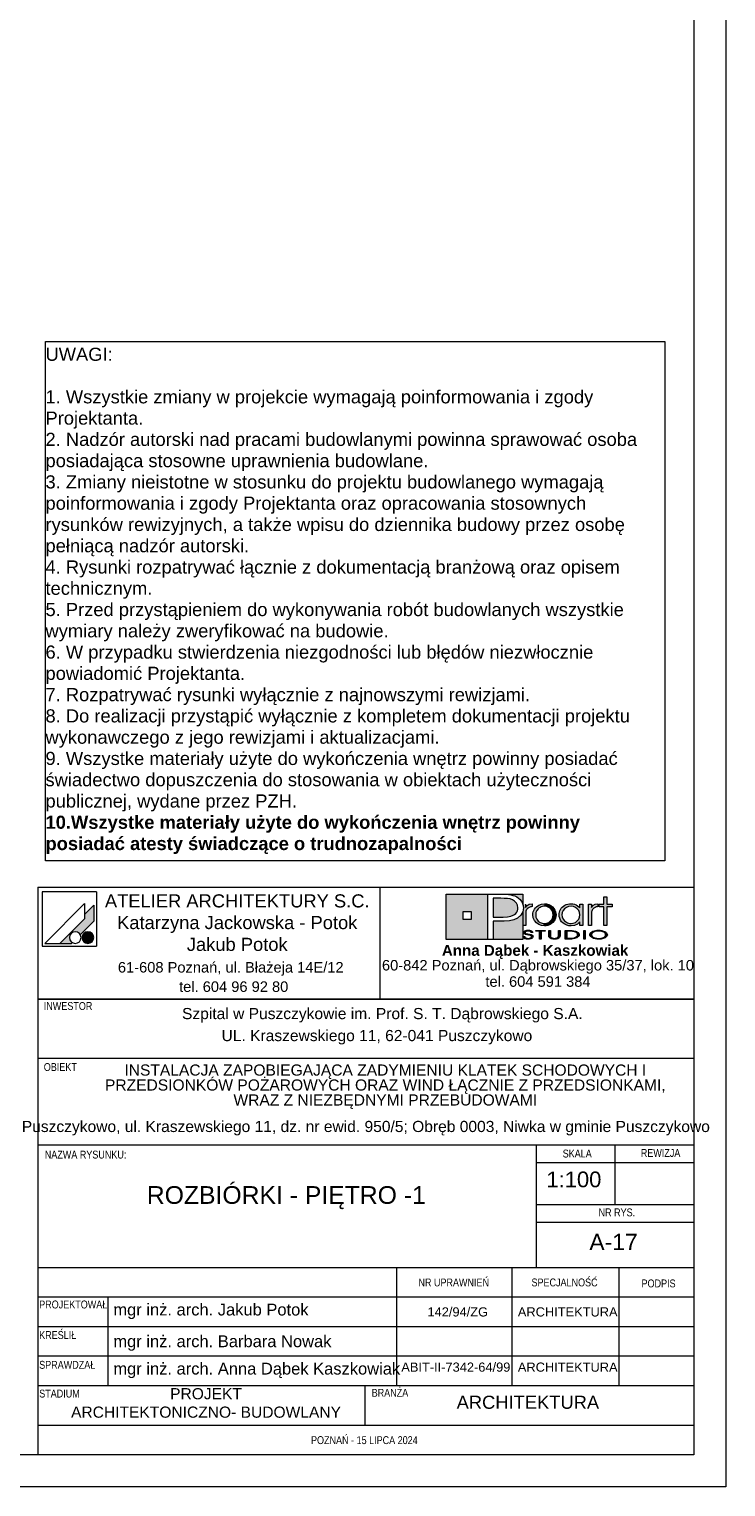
# Paper-space layout 'A-17 ROZBIÓRKI - PIĘTRO -1' of a CAD drawing. Header units: millimetres. Extents: x 0 to 594, y 0 to 350.
# Tile 7 of 7: x 488 to 594, y 0 to 222. Entities that reach past the tile are written whole.
import ezdxf

# ---------------------------------------------------------------- set-up
doc = ezdxf.new("R2010")
doc.units = ezdxf.units.MM
doc.header["$MEASUREMENT"] = 0
doc.layers.add('0_Nr_pióra__2', color=8, linetype='Continuous', lineweight=13)
doc.layers.add('A_Arkusz_Nr_pióra__1', color=7, linetype='Continuous', lineweight=20)
for name, color, linetype, lineweight, true_color in [('0_Nr_pióra__249', 7, 'Continuous', 5, 0x191919), ('A_Arkusz_Nr_pióra__19', 7, 'Continuous', 5, 0x191919), ('A_Arkusz_Nr_pióra__255', 7, 'Continuous', 15, 0x242424)]:
    doc.layers.add(name, color=color, linetype=linetype, lineweight=lineweight, true_color=true_color)
doc.styles.add('STYL_AUTOMATYCZNY_1', font='arial.ttf')
doc.styles.add('STYL_AUTOMATYCZNY_2', font='ARIALN.TTF')
doc.styles.add('STYL_AUTOMATYCZNY_3', font='arial.ttf')

psp = doc.layouts.new('A-17 ROZBIÓRKI - PIĘTRO -1')

# ---------------------------------------------------------------- hatches: boundary and pattern name
at = {"layer": 'A_Arkusz_Nr_pióra__19', "linetype": 'Continuous', "lineweight": 0, "true_color": 0x131313}
h = psp.add_hatch(color=250, dxfattribs=at)
h.paths.add_polyline_path([(551.36, 90.34), (557.71, 90.34), (557.71, 83.46), (551.36, 83.46)])
h.paths.add_polyline_path([(553.96, 87.69), (555.15, 87.69), (555.15, 86.49), (553.96, 86.49)], flags=0)
for points in [[(560.17, 89.71), (559.71, 89.72), (558.53, 89.72), (558.53, 86.86), (560.06, 86.86), (560.69, 86.89), (561.19, 86.98), (561.59, 87.13), (561.79, 87.26), (561.96, 87.42), (562.11, 87.61), (562.21, 87.83), (562.28, 88.05), (562.3, 88.28), (562.24, 88.67), (562.07, 89), (561.78, 89.3), (561.48, 89.48), (561.12, 89.62), (560.71, 89.69), (560.5, 89.71)], [(563.03, 90.34), (563.02, 88.83), (562.99, 88.95), (562.83, 89.25), (562.63, 89.52), (562.39, 89.75), (562.11, 89.94), (561.83, 90.07), (561.54, 90.17), (561.23, 90.25), (560.87, 90.3), (560.07, 90.33), (560.02, 90.34)], [(558.53, 83.46), (563.03, 83.46), (563.03, 87.7), (562.73, 87.14), (562.24, 86.71), (561.69, 86.45), (561.02, 86.29), (560.24, 86.24), (558.53, 86.24)]]:
    psp.add_hatch(color=250, dxfattribs=at).paths.add_polyline_path(points)
at = {"layer": 'A_Arkusz_Nr_pióra__19', "linetype": 'Continuous', "lineweight": 5, "true_color": 0x191919}
for points in [[(564.56, 87.22), (564.58, 87.43), (564.63, 87.65), (564.71, 87.86), (564.82, 88.06), (564.95, 88.25), (565.11, 88.41), (565.48, 88.67), (565.88, 88.83), (566.33, 88.89), (566.35, 88.89), (566.33, 88.52), (566.17, 88.5), (566, 88.47), (565.83, 88.41), (565.67, 88.34), (565.53, 88.24), (565.39, 88.13), (565.17, 87.86), (565.04, 87.55), (565, 87.2), (565.04, 86.84), (565.18, 86.52), (565.4, 86.24), (565.68, 86.04), (565.99, 85.91), (566.17, 85.89), (566.15, 85.52), (565.88, 85.55), (565.47, 85.71), (565.11, 85.97), (564.8, 86.33), (564.62, 86.75)], [(566.33, 88.52), (566.68, 88.47), (567, 88.33), (567.29, 88.11), (567.5, 87.85), (567.62, 87.55), (567.67, 87.21), (567.64, 86.96), (568.05, 86.8), (568.07, 86.87), (568.1, 87.2), (568.08, 87.43), (568.03, 87.67), (567.93, 87.91), (567.77, 88.17), (567.56, 88.4), (567.3, 88.6), (567, 88.76), (566.68, 88.85), (566.35, 88.89)], [(575.85, 85.58), (575.41, 85.58), (575.41, 88.44), (574.7, 88.44), (574.7, 88.81), (575.41, 88.81), (575.41, 89.94), (575.85, 89.94), (575.85, 88.81), (576.66, 88.81), (576.66, 88.44), (575.85, 88.44)], [(497.6, 88.67), (496.2, 87.26), (496.2, 86.61), (492.43, 82.85), (494.24, 82.85), (494.35, 82.96), (494.22, 83.05), (494.11, 83.16), (494.02, 83.29), (493.96, 83.43), (493.92, 83.58), (493.91, 83.73), (493.92, 83.88), (493.96, 84.03), (494.02, 84.17), (494.11, 84.3), (494.22, 84.4), (494.35, 84.49), (494.49, 84.56), (494.64, 84.6), (494.79, 84.61), (494.94, 84.6), (495.09, 84.56), (495.23, 84.49), (495.36, 84.4), (495.46, 84.3), (495.56, 84.16), (497.6, 86.21), (497.6, 86.51)], [(497.6, 86.21), (497.6, 88.67), (496.2, 87.26), (496.2, 86.61), (492.43, 82.85), (494.24, 82.85), (494.35, 82.96, -1.314777), (495.56, 84.16)], [(563.46, 88.83), (563.02, 88.83), (563.02, 85.58), (563.48, 85.58), (563.49, 87.54, -0.145311), (563.61, 87.99, -0.140329), (564.1, 88.38), (564.45, 88.45), (564.45, 88.88), (564.01, 88.81), (563.68, 88.63), (563.46, 88.34)], [(566.86, 85.58), (566.6, 85.52), (566.33, 85.5), (566.15, 85.52), (566.17, 85.89), (566.34, 85.87), (566.69, 85.91), (567, 86.04), (567.28, 86.26), (567.5, 86.53), (567.62, 86.85), (567.64, 86.96), (568.05, 86.8), (567.97, 86.56), (567.8, 86.26), (567.61, 86.03), (567.38, 85.84), (567.12, 85.68)], [(574.14, 88.38), (574.05, 88.34), (573.97, 88.29), (573.87, 88.23), (573.76, 88.12), (573.67, 88.01), (573.6, 87.9), (573.56, 87.78), (573.53, 87.63), (573.52, 87.46), (573.52, 85.58), (573.07, 85.58), (573.07, 88.81), (573.5, 88.81), (573.5, 88.34), (573.72, 88.63), (574.05, 88.81), (574.49, 88.88), (574.49, 88.45), (574.36, 88.43), (574.24, 88.41)], [(496.36, 84.53), (497.02, 82.9, -0.39153), (495.92, 83.36, -0.418968)], [(496.36, 84.53), (497.02, 82.9, 0.455663), (497.49, 84.15, 0.390402)], [(564.29, 84.49), (564.55, 84.49), (564.53, 84.59), (564.47, 84.67), (564.35, 84.75), (564.21, 84.81), (564.04, 84.84), (563.85, 84.85), (563.66, 84.84), (563.49, 84.8), (563.34, 84.74), (563.23, 84.67), (563.16, 84.59), (563.14, 84.5), (563.16, 84.4), (563.22, 84.33), (563.32, 84.26), (563.4, 84.22), (563.47, 84.2), (563.53, 84.19), (563.65, 84.16), (563.76, 84.15), (563.88, 84.13), (563.99, 84.11), (564.07, 84.09), (564.15, 84.07), (564.16, 84.22), (564.04, 84.24), (563.88, 84.26), (563.69, 84.3), (563.6, 84.32), (563.52, 84.35), (563.45, 84.39), (563.41, 84.44), (563.4, 84.5), (563.42, 84.57), (563.46, 84.62), (563.54, 84.67), (563.62, 84.7), (563.72, 84.73), (563.81, 84.73), (563.9, 84.73), (563.99, 84.72), (564.07, 84.7), (564.15, 84.67), (564.22, 84.62), (564.27, 84.56)], [(565.85, 83.5), (565.6, 83.5), (565.6, 84.71), (565.02, 84.71), (565.02, 84.83), (566.43, 84.83), (566.43, 84.71), (565.85, 84.71)], [(568.45, 83.6), (568.36, 83.56), (568.25, 83.52), (568.12, 83.5), (567.99, 83.48), (567.86, 83.48), (567.67, 83.49), (567.5, 83.52), (567.34, 83.56), (567.15, 83.67), (567.03, 83.82), (567, 84), (567, 84.83), (567.25, 84.83), (567.25, 84), (567.26, 83.9), (567.31, 83.81), (567.37, 83.74, 0.154269), (567.86, 83.61, 0.149724), (568.34, 83.73), (568.41, 83.81)], [(568.41, 83.81), (568.45, 83.9), (568.46, 84), (568.46, 84.83), (568.72, 84.83), (568.72, 84), (568.7, 83.86), (568.63, 83.74), (568.53, 83.65), (568.45, 83.6)], [(569.76, 83.62), (570.04, 83.62), (570.04, 83.5), (569.51, 83.5), (569.51, 84.83), (570.04, 84.83), (570.04, 84.71), (569.76, 84.71)], [(570.23, 84.83), (570.55, 84.82), (570.75, 84.79), (570.75, 84.66), (570.59, 84.68), (570.38, 84.7), (570.13, 84.71), (570.04, 84.71), (570.04, 84.83)], [(571.07, 84.72), (571.23, 84.65), (571.36, 84.58), (571.48, 84.49), (571.57, 84.38), (571.62, 84.27), (571.64, 84.16), (571.61, 84.02), (571.53, 83.89), (571.39, 83.77), (571.25, 83.68), (571.09, 83.62), (570.92, 83.57), (570.74, 83.53), (570.74, 83.67), (570.88, 83.7), (571.07, 83.77), (571.22, 83.87), (571.31, 83.96), (571.37, 84.06), (571.39, 84.17), (571.37, 84.28), (571.3, 84.38), (571.21, 84.47), (571.08, 84.55), (570.93, 84.61), (570.75, 84.66), (570.75, 84.79), (570.83, 84.78)], [(572.57, 83.5), (572.32, 83.5), (572.32, 84.83), (572.57, 84.83)], [(563.33, 83.87), (563.06, 83.87), (563.08, 83.79), (563.13, 83.71), (563.2, 83.64), (563.28, 83.59), (563.36, 83.56), (563.43, 83.54), (563.48, 83.52), (563.61, 83.49), (563.74, 83.48), (563.82, 83.49), (563.9, 83.48), (564.05, 83.49), (564.24, 83.53), (564.41, 83.6), (564.52, 83.68), (564.59, 83.77), (564.62, 83.87), (564.61, 83.92), (564.58, 83.98), (564.55, 84.03), (564.49, 84.08), (564.44, 84.12), (564.35, 84.16), (564.3, 84.18), (564.2, 84.21), (564.16, 84.22), (564.15, 84.07), (564.19, 84.05), (564.29, 84), (564.34, 83.93), (564.36, 83.86), (564.35, 83.8), (564.31, 83.74), (564.23, 83.68), (564.17, 83.65), (564.11, 83.64), (564.02, 83.61), (563.94, 83.6), (563.87, 83.6), (563.8, 83.6), (563.71, 83.61), (563.63, 83.62), (563.56, 83.64), (563.49, 83.67), (563.45, 83.7), (563.39, 83.74), (563.35, 83.8)], [(570.74, 83.53), (570.72, 83.53), (570.5, 83.51), (570.25, 83.5), (570.04, 83.5), (570.04, 83.62), (570.13, 83.62), (570.28, 83.62), (570.45, 83.63), (570.53, 83.63), (570.66, 83.65), (570.74, 83.67)]]:
    psp.add_hatch(color=250, dxfattribs=at).paths.add_polyline_path(points)
h = psp.add_hatch(color=250, dxfattribs=at)
h.paths.add_polyline_path([(571.73, 86.15), (571.36, 85.79), (570.91, 85.57), (570.39, 85.5), (570.06, 85.53), (569.75, 85.61), (569.44, 85.75), (569.18, 85.92), (568.96, 86.14), (568.78, 86.41), (568.66, 86.67), (568.59, 86.93), (568.57, 87.2), (568.58, 87.41), (568.63, 87.61), (568.7, 87.82), (568.79, 88.02), (568.91, 88.19), (569.05, 88.36), (569.24, 88.52), (569.44, 88.65), (569.67, 88.76), (569.91, 88.83), (570.15, 88.87), (570.4, 88.89), (570.67, 88.87), (570.92, 88.81), (571.15, 88.72), (571.37, 88.59), (571.56, 88.43), (571.73, 88.24), (571.73, 88.51), (571.73, 88.81), (572.17, 88.81), (572.17, 87.53), (572.17, 85.58), (571.73, 85.58), (571.73, 85.83)])
h.paths.add_polyline_path([(569.81, 88.38, 0.471077), (569.22, 86.5, 0.494724), (571.4, 86.34, 0.387258), (571.36, 88.1, 0.314042)], flags=0)
h = psp.add_hatch(color=250, dxfattribs=at)
h.paths.add_polyline_path([(574.59, 84.85, 0.130991), (573.56, 84.6, 0.250658), (573.25, 84.17, 0.250617), (573.5, 83.77, 0.141351), (574.59, 83.48, 0.117723), (575.58, 83.7, 0.245905), (575.93, 84.16, 0.237366), (575.68, 84.56, 0.143887)])
h.paths.add_polyline_path([(574.59, 84.73, 0.128597), (573.81, 84.56), (573.72, 84.5), (573.65, 84.45), (573.58, 84.37), (573.54, 84.31), (573.51, 84.24), (573.5, 84.17), (573.53, 84.03), (573.62, 83.91), (573.78, 83.79, 0.126974), (574.59, 83.6, 0.113214), (575.35, 83.76), (575.49, 83.86), (575.58, 83.93), (575.63, 84.01), (575.66, 84.08), (575.67, 84.16), (575.65, 84.26), (575.6, 84.36), (575.52, 84.45), (575.39, 84.55, 0.11716)], flags=0)

# ---------------------------------------------------------------- linework, layer by layer
at = {"layer": '0_Nr_pióra__2', "color": 8, "linetype": 'Continuous', "lineweight": 13, "flags": 128}
psp.add_lwpolyline([(490.25, 174.61), (584.67, 174.61), (584.67, 95.42), (490.25, 95.42)], close=True, dxfattribs=at)
at = {"layer": '0_Nr_pióra__249', "color": 250, "linetype": 'Continuous', "lineweight": 5, "true_color": 0x191919}
for p, q in [((489.75, 90.68), (489.75, 82.41)), ((498.01, 90.68), (489.75, 90.68)), ((496.2, 88.91), (490.13, 82.85)), ((496.2, 88.91), (496.2, 86.61)), ((498.01, 90.68), (498.01, 82.41)), ((551.36, 90.34), (563.03, 90.34)), ((551.36, 83.46), (551.36, 90.34)), ((557.71, 83.46), (557.71, 90.34)), ((557.71, 90.34), (559.99, 90.34)), ((558.53, 89.72), (558.53, 86.86)), ((559.71, 89.72), (558.53, 89.72)), ((560.17, 89.71), (559.71, 89.72)), ((559.99, 90.34), (560.46, 90.33)), ((560.5, 89.71), (560.17, 89.71)), ((560.46, 90.33), (560.87, 90.3)), ((560.71, 89.69), (560.5, 89.71)), ((561.12, 89.62), (560.71, 89.69)), ((560.87, 90.3), (561.23, 90.25)), ((561.48, 89.48), (561.12, 89.62)), ((561.23, 90.25), (561.54, 90.17)), ((561.79, 89.29), (561.48, 89.48)), ((561.54, 90.17), (561.83, 90.07)), ((562.07, 89), (561.79, 89.29)), ((561.83, 90.07), (562.11, 89.94)), ((562.24, 88.67), (562.07, 89)), ((562.11, 89.94), (562.39, 89.75)), ((562.39, 89.75), (562.63, 89.52)), ((562.63, 89.52), (562.83, 89.25)), ((562.83, 89.25), (562.99, 88.95)), ((562.99, 88.95), (563.08, 88.62)), ((563.03, 90.34), (563.02, 88.81)), ((565.88, 88.83), (566.33, 88.89)), ((566.33, 88.89), (566.67, 88.86)), ((570.15, 88.87), (570.4, 88.89)), ((570.4, 88.89), (570.67, 88.87)), ((575.41, 88.81), (575.41, 89.94)), ((575.41, 89.94), (575.85, 89.94)), ((575.85, 89.94), (575.85, 88.81)), ((497.6, 88.67), (496.2, 87.26)), ((497.6, 88.67), (497.6, 86.51)), ((553.96, 87.69), (555.15, 87.69)), ((553.96, 87.69), (555.15, 87.69)), ((553.96, 86.49), (553.96, 87.69)), ((555.15, 87.69), (555.15, 86.49)), ((555.15, 87.69), (555.15, 86.49)), ((558.53, 86.86), (560.06, 86.86)), ((560.06, 86.86), (560.69, 86.89)), ((560.69, 86.89), (561.19, 86.98)), ((561.19, 86.98), (561.59, 87.13)), ((561.59, 87.13), (561.79, 87.26)), ((562.24, 86.71), (561.69, 86.45)), ((561.79, 87.26), (561.96, 87.42)), ((561.96, 87.42), (562.11, 87.61)), ((562.11, 87.61), (562.21, 87.83)), ((562.21, 87.83), (562.28, 88.05)), ((562.3, 88.28), (562.24, 88.67)), ((562.73, 87.14), (562.24, 86.71)), ((562.28, 88.05), (562.3, 88.28)), ((563.02, 87.66), (562.73, 87.14)), ((563.12, 88.27), (563.02, 87.66)), ((563.03, 87.67), (563.03, 83.46)), ((563.08, 88.62), (563.12, 88.27)), ((563.46, 88.81), (563.46, 88.34)), ((563.46, 88.34), (563.68, 88.63)), ((563.49, 87.63), (563.48, 87.46)), ((563.48, 87.46), (563.48, 85.58)), ((563.52, 87.78), (563.49, 87.63)), ((563.56, 87.9), (563.52, 87.78)), ((563.63, 88.01), (563.56, 87.9)), ((563.72, 88.12), (563.63, 88.01)), ((563.68, 88.63), (564.01, 88.81)), ((563.83, 88.23), (563.72, 88.12)), ((563.92, 88.29), (563.83, 88.23)), ((564.01, 88.34), (563.92, 88.29)), ((564.01, 88.81), (564.45, 88.88)), ((564.1, 88.38), (564.01, 88.34)), ((564.2, 88.41), (564.1, 88.38)), ((564.32, 88.43), (564.2, 88.41)), ((564.45, 88.45), (564.32, 88.43)), ((564.45, 88.88), (564.45, 88.45)), ((564.56, 87.22), (564.58, 87.43)), ((564.62, 86.75), (564.56, 87.22)), ((564.58, 87.43), (564.63, 87.65)), ((564.8, 86.33), (564.62, 86.75)), ((564.63, 87.65), (564.71, 87.86)), ((564.71, 87.86), (564.82, 88.06)), ((564.82, 88.06), (564.95, 88.25)), ((564.95, 88.25), (565.11, 88.41)), ((565.04, 87.55), (565, 87.2)), ((565, 87.2), (565.04, 86.84)), ((565.17, 87.86), (565.04, 87.55)), ((565.04, 86.84), (565.18, 86.52)), ((565.11, 88.41), (565.48, 88.67)), ((565.39, 88.13), (565.17, 87.86)), ((565.53, 88.24), (565.39, 88.13)), ((565.48, 88.67), (565.88, 88.83)), ((565.67, 88.34), (565.53, 88.24)), ((565.83, 88.41), (565.67, 88.34)), ((566, 88.47), (565.83, 88.41)), ((566.17, 88.5), (566, 88.47)), ((566.34, 88.52), (566.17, 88.5)), ((566.68, 88.47), (566.34, 88.52)), ((566.67, 88.86), (567, 88.76)), ((567, 88.33), (566.68, 88.47)), ((567, 88.76), (567.3, 88.6)), ((567.29, 88.11), (567, 88.33)), ((567.5, 87.85), (567.29, 88.11)), ((567.3, 88.6), (567.56, 88.4)), ((567.62, 87.55), (567.5, 87.85)), ((567.5, 86.53), (567.62, 86.85)), ((567.56, 88.4), (567.77, 88.17)), ((567.67, 87.21), (567.62, 87.55)), ((567.62, 86.85), (567.67, 87.21)), ((567.77, 88.17), (567.94, 87.9)), ((567.94, 87.9), (568.03, 87.67)), ((568.07, 86.87), (567.97, 86.56)), ((568.03, 87.67), (568.08, 87.43)), ((568.1, 87.2), (568.07, 86.87)), ((568.08, 87.43), (568.1, 87.2)), ((568.57, 87.2), (568.58, 87.41)), ((568.59, 86.93), (568.57, 87.2)), ((568.58, 87.41), (568.63, 87.61)), ((568.66, 86.67), (568.59, 86.93)), ((568.63, 87.61), (568.7, 87.82)), ((568.78, 86.41), (568.66, 86.67)), ((568.7, 87.82), (568.79, 88.02)), ((568.79, 88.02), (568.91, 88.19)), ((568.91, 88.19), (569.05, 88.36)), ((569.05, 87.55), (569.01, 87.22)), ((569.01, 87.22), (569.05, 86.87)), ((569.05, 88.36), (569.24, 88.52)), ((569.19, 87.85), (569.05, 87.55)), ((569.05, 86.87), (569.18, 86.55)), ((569.41, 88.12), (569.19, 87.85)), ((569.24, 88.52), (569.44, 88.65)), ((569.71, 88.34), (569.41, 88.12)), ((569.44, 88.65), (569.67, 88.76)), ((569.67, 88.76), (569.91, 88.83)), ((570.03, 88.47), (569.71, 88.34)), ((569.91, 88.83), (570.15, 88.87)), ((570.39, 88.52), (570.03, 88.47)), ((570.75, 88.47), (570.39, 88.52)), ((570.67, 88.87), (570.92, 88.81)), ((571.06, 88.34), (570.75, 88.47)), ((570.92, 88.81), (571.15, 88.72)), ((571.34, 88.12), (571.06, 88.34)), ((571.15, 88.72), (571.37, 88.59)), ((571.56, 87.85), (571.34, 88.12)), ((571.37, 88.59), (571.56, 88.43)), ((571.56, 88.43), (571.73, 88.24)), ((571.69, 87.54), (571.56, 87.85)), ((571.56, 86.54), (571.69, 86.85)), ((571.73, 87.19), (571.69, 87.54)), ((571.69, 86.85), (571.73, 87.19)), ((571.73, 88.24), (571.73, 88.81)), ((571.73, 88.81), (572.17, 88.81)), ((572.17, 88.81), (572.17, 85.58)), ((573.07, 85.58), (573.07, 88.81)), ((573.07, 88.81), (573.5, 88.81)), ((573.5, 88.81), (573.5, 88.34)), ((573.5, 88.34), (573.72, 88.63)), ((573.53, 87.63), (573.52, 87.46)), ((573.52, 87.46), (573.52, 85.58)), ((573.56, 87.78), (573.53, 87.63)), ((573.6, 87.9), (573.56, 87.78)), ((573.67, 88.01), (573.6, 87.9)), ((573.76, 88.12), (573.67, 88.01)), ((573.72, 88.63), (574.05, 88.81)), ((573.87, 88.23), (573.76, 88.12)), ((573.97, 88.29), (573.87, 88.23)), ((574.05, 88.34), (573.97, 88.29)), ((574.05, 88.81), (574.49, 88.88)), ((574.14, 88.38), (574.05, 88.34)), ((574.24, 88.41), (574.14, 88.38)), ((574.36, 88.43), (574.24, 88.41)), ((574.49, 88.45), (574.36, 88.43)), ((574.49, 88.88), (574.49, 88.45)), ((574.7, 88.44), (574.7, 88.81)), ((574.7, 88.81), (575.41, 88.81)), ((575.41, 88.44), (574.7, 88.44)), ((575.41, 85.58), (575.41, 88.44)), ((575.85, 88.81), (576.66, 88.81)), ((576.66, 88.44), (575.85, 88.44)), ((575.85, 88.44), (575.85, 85.58)), ((576.66, 88.81), (576.66, 88.44)), ((496.2, 86.61), (492.43, 82.85)), ((497.6, 86.21), (495.56, 84.16)), ((497.6, 86.51), (497.6, 86.21)), ((555.15, 86.49), (553.96, 86.49)), ((558.53, 86.24), (558.53, 83.46)), ((560.19, 86.24), (558.53, 86.24)), ((561, 86.29), (560.19, 86.24)), ((561.69, 86.45), (561, 86.29)), ((563.48, 85.58), (563.02, 85.58)), ((563.14, 84.5), (563.16, 84.59)), ((563.16, 84.4), (563.14, 84.5)), ((563.16, 84.59), (563.23, 84.67)), ((563.23, 84.67), (563.34, 84.74)), ((563.34, 84.74), (563.49, 84.8)), ((563.41, 84.56), (563.4, 84.5)), ((563.4, 84.5), (563.41, 84.44)), ((563.46, 84.62), (563.41, 84.56)), ((563.54, 84.67), (563.46, 84.62)), ((563.49, 84.8), (563.66, 84.84)), ((563.62, 84.7), (563.54, 84.67)), ((563.72, 84.73), (563.62, 84.7)), ((563.66, 84.84), (563.85, 84.85)), ((563.83, 84.73), (563.72, 84.73)), ((563.95, 84.72), (563.83, 84.73)), ((563.85, 84.85), (564.04, 84.84)), ((564.06, 84.7), (563.95, 84.72)), ((564.04, 84.84), (564.21, 84.81)), ((564.15, 84.67), (564.06, 84.7)), ((564.22, 84.62), (564.15, 84.67)), ((564.21, 84.81), (564.35, 84.75)), ((564.27, 84.56), (564.22, 84.62)), ((564.29, 84.49), (564.27, 84.56)), ((564.55, 84.49), (564.29, 84.49)), ((564.35, 84.75), (564.47, 84.67)), ((564.47, 84.67), (564.53, 84.59)), ((564.53, 84.59), (564.55, 84.49)), ((565.11, 85.97), (564.8, 86.33)), ((565.02, 84.71), (565.02, 84.83)), ((565.02, 84.83), (566.43, 84.83)), ((565.6, 84.71), (565.02, 84.71)), ((565.47, 85.71), (565.11, 85.97)), ((565.18, 86.52), (565.4, 86.24)), ((565.4, 86.24), (565.68, 86.04)), ((565.88, 85.55), (565.47, 85.71)), ((565.6, 83.5), (565.6, 84.71)), ((565.68, 86.04), (565.99, 85.91)), ((566.43, 84.71), (565.85, 84.71)), ((565.85, 84.71), (565.85, 83.5)), ((566.33, 85.5), (565.88, 85.55)), ((565.99, 85.91), (566.34, 85.87)), ((566.6, 85.52), (566.33, 85.5)), ((566.34, 85.87), (566.69, 85.91)), ((566.43, 84.83), (566.43, 84.71)), ((566.86, 85.58), (566.6, 85.52)), ((566.69, 85.91), (567, 86.04)), ((567.12, 85.68), (566.86, 85.58)), ((567, 86.04), (567.28, 86.26)), ((567, 84.83), (567.25, 84.83)), ((567, 84), (567, 84.83)), ((567.38, 85.84), (567.12, 85.68)), ((567.25, 84.83), (567.25, 84)), ((567.28, 86.26), (567.5, 86.53)), ((567.61, 86.03), (567.38, 85.84)), ((567.8, 86.26), (567.61, 86.03)), ((567.97, 86.56), (567.8, 86.26)), ((568.46, 84), (568.46, 84.83)), ((568.46, 84.83), (568.72, 84.83)), ((568.72, 84.83), (568.72, 84)), ((568.96, 86.14), (568.78, 86.41)), ((569.18, 85.92), (568.96, 86.14)), ((569.18, 86.55), (569.4, 86.28)), ((569.44, 85.75), (569.18, 85.92)), ((569.4, 86.28), (569.53, 86.16)), ((569.75, 85.61), (569.44, 85.75)), ((569.51, 83.5), (569.51, 84.83)), ((569.51, 84.83), (570.04, 84.83)), ((569.51, 83.5), (569.51, 84.83)), ((569.51, 84.83), (570.23, 84.83)), ((569.53, 86.16), (569.68, 86.06)), ((569.68, 86.06), (569.85, 85.98)), ((570.06, 85.53), (569.75, 85.61)), ((570.04, 84.71), (569.76, 84.71)), ((569.76, 84.71), (569.76, 83.62)), ((570.13, 84.71), (569.76, 84.71)), ((569.76, 84.71), (569.76, 83.62)), ((569.85, 85.98), (570.03, 85.92)), ((570.03, 85.92), (570.21, 85.88)), ((570.04, 84.83), (570.04, 84.71)), ((570.39, 85.5), (570.06, 85.53)), ((570.38, 84.7), (570.13, 84.71)), ((570.21, 85.88), (570.39, 85.87)), ((570.23, 84.83), (570.55, 84.82)), ((570.59, 84.68), (570.38, 84.7)), ((570.39, 85.87), (570.74, 85.91)), ((570.91, 85.57), (570.39, 85.5)), ((570.55, 84.82), (570.83, 84.78)), ((570.77, 84.65), (570.59, 84.68)), ((570.74, 85.91), (571.06, 86.05)), ((570.93, 84.61), (570.77, 84.65)), ((570.83, 84.78), (571.07, 84.72)), ((571.36, 85.79), (570.91, 85.57)), ((571.07, 84.55), (570.93, 84.61)), ((571.06, 86.05), (571.34, 86.26)), ((571.07, 84.72), (571.23, 84.65)), ((571.2, 84.48), (571.07, 84.55)), ((571.3, 84.38), (571.2, 84.48)), ((571.23, 84.65), (571.36, 84.58)), ((571.34, 86.26), (571.56, 86.54)), ((571.73, 86.15), (571.36, 85.79)), ((571.36, 84.58), (571.48, 84.49)), ((571.48, 84.49), (571.57, 84.38)), ((571.73, 85.58), (571.73, 86.15)), ((572.17, 85.58), (571.73, 85.58)), ((572.32, 83.5), (572.32, 84.83)), ((572.32, 84.83), (572.57, 84.83)), ((572.32, 83.5), (572.32, 84.83)), ((572.32, 84.83), (572.57, 84.83)), ((572.57, 84.83), (572.57, 83.5)), ((572.57, 84.83), (572.57, 83.5)), ((573.52, 85.58), (573.07, 85.58)), ((573.33, 84.39), (573.42, 84.5)), ((573.42, 84.5), (573.56, 84.6)), ((573.56, 84.6), (573.73, 84.69)), ((573.64, 84.44), (573.58, 84.37)), ((573.72, 84.5), (573.64, 84.44)), ((573.81, 84.56), (573.72, 84.5)), ((573.73, 84.69), (573.93, 84.76)), ((574.04, 84.66), (573.81, 84.56)), ((573.93, 84.76), (574.14, 84.81)), ((574.3, 84.71), (574.04, 84.66)), ((574.14, 84.81), (574.35, 84.84)), ((574.59, 84.73), (574.3, 84.71)), ((574.35, 84.84), (574.59, 84.85)), ((574.59, 84.85), (574.85, 84.84)), ((574.76, 84.72), (574.59, 84.73)), ((574.93, 84.7), (574.76, 84.72)), ((574.85, 84.84), (575.1, 84.8)), ((575.09, 84.67), (574.93, 84.7)), ((575.26, 84.61), (575.09, 84.67)), ((575.1, 84.8), (575.34, 84.73)), ((575.4, 84.54), (575.26, 84.61)), ((575.34, 84.73), (575.53, 84.65)), ((575.52, 84.45), (575.4, 84.54)), ((575.85, 85.58), (575.41, 85.58)), ((575.6, 84.36), (575.52, 84.45)), ((575.53, 84.65), (575.68, 84.56)), ((575.68, 84.56), (575.8, 84.45)), ((575.8, 84.45), (575.87, 84.36)), ((489.75, 82.41), (498.01, 82.41)), ((490.13, 82.85), (494.24, 82.85)), ((494.35, 82.96), (494.24, 82.85)), ((563.03, 83.46), (551.36, 83.46)), ((558.53, 83.46), (557.71, 83.46)), ((563.08, 83.79), (563.06, 83.87)), ((563.06, 83.87), (563.33, 83.87)), ((563.13, 83.71), (563.08, 83.79)), ((563.2, 83.64), (563.13, 83.71)), ((563.22, 84.33), (563.16, 84.4)), ((563.28, 83.59), (563.2, 83.64)), ((563.32, 84.26), (563.22, 84.33)), ((563.37, 83.55), (563.28, 83.59)), ((563.37, 84.23), (563.32, 84.26)), ((563.33, 83.87), (563.35, 83.8)), ((563.35, 83.8), (563.39, 83.74)), ((563.43, 84.21), (563.37, 84.23)), ((563.48, 83.52), (563.37, 83.55)), ((563.39, 83.74), (563.45, 83.7)), ((563.41, 84.44), (563.45, 84.39)), ((563.5, 84.19), (563.43, 84.21)), ((563.45, 84.39), (563.52, 84.35)), ((563.45, 83.7), (563.5, 83.67)), ((563.59, 83.5), (563.48, 83.52)), ((563.58, 84.18), (563.5, 84.19)), ((563.5, 83.67), (563.56, 83.64)), ((563.52, 84.35), (563.6, 84.32)), ((563.56, 83.64), (563.63, 83.62)), ((563.68, 84.16), (563.58, 84.18)), ((563.72, 83.48), (563.59, 83.5)), ((563.6, 84.32), (563.73, 84.29)), ((563.63, 83.62), (563.7, 83.61)), ((563.8, 84.14), (563.68, 84.16)), ((563.7, 83.61), (563.77, 83.6)), ((563.84, 83.48), (563.72, 83.48)), ((563.73, 84.29), (563.89, 84.26)), ((563.77, 83.6), (563.85, 83.6)), ((563.96, 84.12), (563.8, 84.14)), ((564.05, 83.49), (563.84, 83.48)), ((563.85, 83.6), (563.92, 83.6)), ((563.89, 84.26), (564.03, 84.24)), ((563.92, 83.6), (563.98, 83.61)), ((564.09, 84.09), (563.96, 84.12)), ((563.98, 83.61), (564.05, 83.62)), ((564.03, 84.24), (564.13, 84.22)), ((564.05, 83.62), (564.12, 83.64)), ((564.24, 83.53), (564.05, 83.49)), ((564.19, 84.05), (564.09, 84.09)), ((564.12, 83.64), (564.18, 83.66)), ((564.13, 84.22), (564.2, 84.21)), ((564.18, 83.66), (564.23, 83.68)), ((564.29, 84), (564.19, 84.05)), ((564.2, 84.21), (564.25, 84.2)), ((564.23, 83.68), (564.3, 83.74)), ((564.41, 83.6), (564.24, 83.53)), ((564.25, 84.2), (564.31, 84.18)), ((564.34, 83.93), (564.29, 84)), ((564.3, 83.74), (564.35, 83.8)), ((564.31, 84.18), (564.36, 84.16)), ((564.36, 83.86), (564.34, 83.93)), ((564.35, 83.8), (564.36, 83.86)), ((564.36, 84.16), (564.44, 84.12)), ((564.52, 83.68), (564.41, 83.6)), ((564.44, 84.12), (564.5, 84.08)), ((564.5, 84.08), (564.55, 84.03)), ((564.59, 83.77), (564.52, 83.68)), ((564.55, 84.03), (564.59, 83.98)), ((564.59, 83.98), (564.61, 83.92)), ((564.62, 83.87), (564.59, 83.77)), ((564.61, 83.92), (564.62, 83.87)), ((565.85, 83.5), (565.6, 83.5)), ((567.03, 83.82), (567, 84)), ((567.15, 83.67), (567.03, 83.82)), ((567.34, 83.56), (567.15, 83.67)), ((567.25, 84), (567.26, 83.9)), ((567.26, 83.9), (567.31, 83.81)), ((567.31, 83.81), (567.38, 83.73)), ((567.5, 83.52), (567.34, 83.56)), ((567.38, 83.73), (567.43, 83.7)), ((567.43, 83.7), (567.5, 83.67)), ((567.5, 83.67), (567.58, 83.64)), ((567.67, 83.49), (567.5, 83.52)), ((567.58, 83.64), (567.67, 83.62)), ((567.67, 83.62), (567.76, 83.61)), ((567.86, 83.48), (567.67, 83.49)), ((567.76, 83.61), (567.86, 83.61)), ((567.86, 83.61), (567.95, 83.61)), ((567.99, 83.48), (567.86, 83.48)), ((567.95, 83.61), (568.04, 83.62)), ((568.12, 83.5), (567.99, 83.48)), ((568.04, 83.62), (568.13, 83.64)), ((568.25, 83.52), (568.12, 83.5)), ((568.13, 83.64), (568.21, 83.67)), ((568.21, 83.67), (568.28, 83.7)), ((568.36, 83.56), (568.25, 83.52)), ((568.28, 83.7), (568.34, 83.73)), ((568.34, 83.73), (568.41, 83.81)), ((568.45, 83.6), (568.36, 83.56)), ((568.41, 83.81), (568.45, 83.9)), ((568.45, 83.9), (568.46, 84)), ((568.53, 83.65), (568.45, 83.6)), ((568.63, 83.74), (568.53, 83.65)), ((568.7, 83.86), (568.63, 83.74)), ((568.72, 84), (568.7, 83.86)), ((570.04, 83.5), (569.51, 83.5)), ((570.25, 83.5), (569.51, 83.5)), ((569.76, 83.62), (570.04, 83.62)), ((569.76, 83.62), (570.13, 83.62)), ((570.04, 83.62), (570.04, 83.5)), ((570.13, 83.62), (570.35, 83.62)), ((570.5, 83.51), (570.25, 83.5)), ((570.35, 83.62), (570.53, 83.63)), ((570.72, 83.53), (570.5, 83.51)), ((570.53, 83.63), (570.68, 83.65)), ((570.68, 83.65), (570.89, 83.7)), ((570.92, 83.57), (570.72, 83.53)), ((570.89, 83.7), (571.07, 83.77)), ((571.09, 83.62), (570.92, 83.57)), ((571.07, 83.77), (571.22, 83.87)), ((571.25, 83.68), (571.09, 83.62)), ((571.22, 83.87), (571.31, 83.96)), ((571.39, 83.77), (571.25, 83.68)), ((571.37, 84.28), (571.3, 84.38)), ((571.31, 83.96), (571.37, 84.06)), ((571.39, 84.17), (571.37, 84.28)), ((571.37, 84.06), (571.39, 84.17)), ((571.53, 83.89), (571.39, 83.77)), ((571.61, 84.02), (571.53, 83.89)), ((571.57, 84.38), (571.62, 84.27)), ((571.64, 84.16), (571.61, 84.02)), ((571.62, 84.27), (571.64, 84.16)), ((572.57, 83.5), (572.32, 83.5)), ((572.57, 83.5), (572.32, 83.5)), ((573.25, 84.17), (573.27, 84.28)), ((573.26, 84.07), (573.25, 84.17)), ((573.31, 83.97), (573.26, 84.07)), ((573.27, 84.28), (573.33, 84.39)), ((573.38, 83.87), (573.31, 83.97)), ((573.5, 83.77), (573.38, 83.87)), ((573.51, 84.24), (573.5, 84.17)), ((573.5, 84.17), (573.53, 84.03)), ((573.65, 83.67), (573.5, 83.77)), ((573.54, 84.31), (573.51, 84.24)), ((573.53, 84.03), (573.62, 83.91)), ((573.58, 84.37), (573.54, 84.31)), ((573.62, 83.91), (573.77, 83.79)), ((573.84, 83.6), (573.65, 83.67)), ((573.77, 83.79), (573.88, 83.74)), ((574.07, 83.53), (573.84, 83.6)), ((573.88, 83.74), (574, 83.69)), ((574, 83.69), (574.13, 83.65)), ((574.33, 83.49), (574.07, 83.53)), ((574.13, 83.65), (574.28, 83.62)), ((574.28, 83.62), (574.43, 83.6)), ((574.59, 83.48), (574.33, 83.49)), ((574.43, 83.6), (574.59, 83.6)), ((574.59, 83.6), (574.81, 83.61)), ((574.78, 83.48), (574.59, 83.48)), ((574.97, 83.51), (574.78, 83.48)), ((574.81, 83.61), (575.01, 83.64)), ((575.15, 83.54), (574.97, 83.51)), ((575.01, 83.64), (575.2, 83.7)), ((575.31, 83.59), (575.15, 83.54)), ((575.2, 83.7), (575.35, 83.76)), ((575.45, 83.64), (575.31, 83.59)), ((575.35, 83.76), (575.48, 83.84)), ((575.58, 83.7), (575.45, 83.64)), ((575.48, 83.84), (575.58, 83.93)), ((575.58, 83.93), (575.63, 84.01)), ((575.77, 83.84), (575.58, 83.7)), ((575.65, 84.26), (575.6, 84.36)), ((575.63, 84.01), (575.66, 84.08)), ((575.67, 84.16), (575.65, 84.26)), ((575.66, 84.08), (575.67, 84.16)), ((575.89, 84), (575.77, 83.84)), ((575.87, 84.36), (575.91, 84.26)), ((575.93, 84.16), (575.89, 84)), ((575.91, 84.26), (575.93, 84.16))]:
    psp.add_line(p, q, dxfattribs=at)
for centre, start, end in [((494.79, 83.73), 0, 180), ((496.72, 83.73), 0, 180), ((494.79, 83.73), 180, 0), ((496.72, 83.73), 180, 0)]:
    psp.add_arc(centre, 0.882, start, end, dxfattribs=at)
at = {"layer": 'A_Arkusz_Nr_pióra__1', "color": 7, "linetype": 'Continuous', "lineweight": 20}
for p, q in [((589.1, 345.1), (589.1, 4.9)), ((589.1, 4.9), (29.9, 4.9))]:
    psp.add_line(p, q, dxfattribs=at)
at = {"layer": 'A_Arkusz_Nr_pióra__1', "color": 7, "linetype": 'Continuous', "lineweight": 20, "flags": 128}
psp.add_lwpolyline([(0, 350), (594, 350), (594, 0), (0, 0)], close=True, dxfattribs=at)
at = {"layer": 'A_Arkusz_Nr_pióra__255', "color": 250, "linetype": 'Continuous', "lineweight": 15, "true_color": 0x242424}
for p, q in [((489.1, 91.43), (589.1, 91.43)), ((489.1, 91.43), (489.1, 74.35)), ((541.22, 91.43), (541.22, 74.35)), ((489.1, 74.35), (589.1, 74.35)), ((489.1, 74.35), (489.1, 4.9)), ((589.1, 74.35), (489.1, 74.35)), ((489.1, 65.35), (589.1, 65.35)), ((489.1, 52.15), (589.1, 52.15)), ((565.1, 33.46), (565.1, 52.15)), ((577.1, 43.06), (577.1, 52.15)), ((565.1, 49.43), (589.1, 49.43)), ((565.1, 43.06), (589.1, 43.06)), ((565.1, 40.34), (589.1, 40.34)), ((489.1, 33.46), (589.1, 33.46)), ((543.85, 15.46), (543.85, 33.46)), ((561.43, 15.46), (561.43, 33.46)), ((577.75, 15.46), (577.75, 33.46)), ((489.1, 28.96), (589.1, 28.96)), ((499.8, 15.46), (499.8, 28.96)), ((489.1, 24.46), (589.1, 24.46)), ((489.1, 19.96), (589.1, 19.96)), ((499.8, 19.96), (589.1, 19.96)), ((489.1, 15.46), (588.96, 15.46)), ((503.1, 15.46), (589.1, 15.46)), ((538.96, 15.46), (538.96, 9.4)), ((489.1, 9.4), (589.1, 9.4)), ((489.1, 9.4), (589.1, 9.4))]:
    psp.add_line(p, q, dxfattribs=at)

# ---------------------------------------------------------------- texts
at = {"layer": '0_Nr_pióra__2', "color": 8, "linetype": 'Continuous', "lineweight": 13, "insert": (490.25, 173.65), "char_height": 2, "width": 93.4245, "attachment_point": 1, "line_spacing_factor": 0.972584, "style": 'STYL_AUTOMATYCZNY_1'}
psp.add_mtext('\\A1;{\\pql;\\fArial|b0|i0|c238|p0;\\W1.000000;UWAGI:\\P\\pql;\\fArial|b0|i0|c238|p0;\\W1.000000;\\P\\pql;\\fArial|b0|i0|c238|p0;\\W1.000000;1. Wszystkie zmiany w projekcie wymagają poinformowania i zgody Projektanta.\\P\\pql;\\fArial|b0|i0|c238|p0;\\W1.000000;2. Nadzór autorski nad pracami budowlanymi powinna sprawować osoba posiadająca stosowne uprawnienia budowlane.\\P\\pql;\\fArial|b0|i0|c238|p0;\\W1.000000;3. Zmiany nieistotne w stosunku do projektu budowlanego wymagają poinformowania i zgody Projektanta oraz opracowania stosownych rysunków rewizyjnych, a także wpisu do dziennika budowy przez osobę pełniącą nadzór autorski.\\P\\pql;\\fArial|b0|i0|c238|p0;\\W1.000000;4. Rysunki rozpatrywać łącznie z dokumentacją branżową oraz opisem technicznym.\\P\\pql;\\pt3.76365;\\fArial|b0|i0|c238|p0;\\W1.000000;5. Przed przystąpieniem do wykonywania robót budowlanych wszystkie wymiary należy zweryfikować na budowie.\\P\\pql;\\fArial|b0|i0|c238|p0;\\W1.000000;6. W przypadku stwierdzenia niezgodności lub błędów niezwłocznie powiadomić Projektanta.\\P\\pql;\\fArial|b0|i0|c238|p0;\\W1.000000;7. Rozpatrywać rysunki wyłącznie z najnowszymi rewizjami.\\P\\pql;\\fArial|b0|i0|c238|p0;\\W1.000000;8. Do realizacji przystąpić wyłącznie z kompletem dokumentacji projektu wykonawczego z jego rewizjami i aktualizacjami.\\P\\pql;\\fArial|b0|i0|c238|p0;\\W1.000000;9. Wszystke materiały użyte do wykończenia wnętrz powinny posiadać świadectwo dopuszczenia do stosowania w obiektach użyteczności publicznej, wydane przez PZH.\\P\\pql;\\fArial|b1|i0|c238|p0;\\W1.000000;10.Wszystke materiały użyte do wykończenia wnętrz powinny posiadać atesty świadczące o trudnozapalności}', dxfattribs=at)
at = {"layer": 'A_Arkusz_Nr_pióra__19', "color": 250, "linetype": 'Continuous', "lineweight": 5, "true_color": 0x191919, "attachment_point": 5}
for s, insert, char_height, style in [('\\A1;{\\pqc;\\fArial|b0|i0|c238|p0;\\W1.000000;ATELIER ARCHITEKTURY S.C.}', (519.49, 89.31), 1.9999, 'STYL_AUTOMATYCZNY_1'), ('\\A1;{\\pqc;\\fArial|b0|i0|c238|p0;\\W1.000000;Katarzyna Jackowska - Potok}', (519.49, 85.72), 1.9999, 'STYL_AUTOMATYCZNY_1'), ('\\A1;{\\pqc;\\fArial|b0|i0|c238|p0;\\W1.000000;Jakub Potok}', (519.49, 82.68), 1.9999, 'STYL_AUTOMATYCZNY_1'), ('\\A1;{\\pqc;\\fArial|b1|i0|c238|p0;\\W1.000000;Anna Dąbek - Kaszkowiak}', (564.91, 81.53), 1.6499, 'STYL_AUTOMATYCZNY_3'), ('\\A1;{\\pqc;\\fArial|b0|i0|c238|p0;\\W1.000000;61-608 Poznań, ul. Błażeja 14E/12}', (518.5, 78.96), 1.5999, 'STYL_AUTOMATYCZNY_1'), ('\\A1;{\\pqc;\\fArial|b0|i0|c238|p0;\\W1.000000;tel. 604 96 92 80}', (518.95, 76.24), 1.5999, 'STYL_AUTOMATYCZNY_1')]:
    psp.add_mtext(s, dxfattribs=dict(at, insert=insert, char_height=char_height, style=style))
at = {"layer": 'A_Arkusz_Nr_pióra__19', "color": 250, "linetype": 'Continuous', "lineweight": 5, "true_color": 0x191919, "insert": (565.35, 78.26), "char_height": 1.59993, "attachment_point": 5, "line_spacing_factor": 0.931904, "style": 'STYL_AUTOMATYCZNY_1'}
psp.add_mtext('\\A1;{\\pqc;\\fArial|b0|i0|c238|p0;\\W1.000000;6\\fArial|b0|i0|c238|p0;\\W1.000000;0\\fArial|b0|i0|c238|p0;\\W1.000000;-\\fArial|b0|i0|c238|p0;\\W1.000000;842\\fArial|b0|i0|c238|p0;\\W1.000000; Poznań, ul. Dąbrowskiego \\fArial|b0|i0|c238|p0;\\W1.000000;35/37, lok. 10\\P\\pqc;\\fArial|b0|i0|c238|p0;\\W1.000000;tel. 604 591 384}', dxfattribs=at)
at = {"layer": 'A_Arkusz_Nr_pióra__255', "color": 250, "linetype": 'Continuous', "lineweight": 15, "true_color": 0x242424}
for s, insert, char_height, attachment_point, style in [('\\A1;{\\pql;\\fArial Narrow|b0|i0|c238|p0;\\W1.000000;INWESTOR}', (489.99, 73.29), 1.2, 4, 'STYL_AUTOMATYCZNY_2'), ('\\A1;{\\pql;\\fArial|b0|i0|c238|p0;\\W1.000000;Szpital w Puszczykowie im. Prof. S. T. Dąbrowskiego S.A.}', (511.07, 71.89), 1.7, 4, 'STYL_AUTOMATYCZNY_1'), ('\\A1;{\\pqc;\\fArial|b0|i0|c238|p0;\\W1.000000;UL. Kraszewskiego 11, 62-041 Puszczykowo}', (540.79, 68.54), 1.7, 5, 'STYL_AUTOMATYCZNY_1'), ('\\A1;{\\pql;\\fArial Narrow|b0|i0|c238|p0;\\W1.000000;OBIEKT}', (489.99, 63.99), 1.2, 4, 'STYL_AUTOMATYCZNY_2'), ('\\A1;{\\pql;\\fArial Narrow|b0|i0|c238|p0;\\W1.000000;NAZWA RYSUNKU:}', (490.14, 50.64), 1.2, 4, 'STYL_AUTOMATYCZNY_2'), ('\\A1;{\\pql;\\fArial Narrow|b0|i0|c238|p0;\\W1.000000;SKALA}', (569.12, 50.8), 1.2, 4, 'STYL_AUTOMATYCZNY_2'), ('\\A1;{\\pql;\\fArial Narrow|b0|i0|c238|p0;\\W1.000000;REWIZJA}', (581.03, 50.89), 1.2, 4, 'STYL_AUTOMATYCZNY_2'), ('\\A1;{\\pql;\\fArial|b0|i0|c238|p0;\\W1.000000;1:100}', (566.63, 46.85), 2.3999, 4, 'STYL_AUTOMATYCZNY_1'), ('\\A1;{\\pqc;\\fArial|b0|i0|c238|p0;\\W1.000000;ROZBIÓRKI - PIĘTRO -1}', (526.97, 44.08), 2.7, 5, 'STYL_AUTOMATYCZNY_1'), ('\\A1;{\\pql;\\fArial Narrow|b0|i0|c238|p0;\\W1.000000;NR RYS.}', (574.59, 41.83), 1.2, 4, 'STYL_AUTOMATYCZNY_2'), ('\\A1;{\\pqc;\\fArial|b0|i0|c238|p0;\\W1.000000;A-17}', (576.87, 37.33), 2.5, 5, 'STYL_AUTOMATYCZNY_1'), ('\\A1;{\\pql;\\fArial Narrow|b0|i0|c238|p0;\\W1.000000;NR UPRAWNIEŃ}', (547.12, 31.15), 1.2, 4, 'STYL_AUTOMATYCZNY_2'), ('\\A1;{\\pql;\\fArial Narrow|b0|i0|c238|p0;\\W1.000000;SPECJALNOŚĆ}', (564.36, 31.15), 1.2, 4, 'STYL_AUTOMATYCZNY_2'), ('\\A1;{\\pql;\\fArial Narrow|b0|i0|c238|p0;\\W1.000000;PODPIS}', (581.14, 31), 1.2, 4, 'STYL_AUTOMATYCZNY_2'), ('\\A1;{\\pql;\\fArial Narrow|b0|i0|c238|p0;\\W1.000000;PROJEKTOWAŁ}', (489.29, 27.79), 1.2, 4, 'STYL_AUTOMATYCZNY_2'), ('\\A1;{\\pql;\\fArial|b0|i0|c238|p0;\\W1.000000;mgr inż. arch. Jakub Potok}', (500.6, 26.75), 1.7999, 4, 'STYL_AUTOMATYCZNY_1'), ('\\A1;{\\pql;\\fArial|b0|i0|c238|p0;\\W1.000000;142/94/ZG}', (548.5, 26.66), 1.4, 4, 'STYL_AUTOMATYCZNY_1'), ('\\A1;{\\pql;\\fArial|b0|i0|c238|p0;\\W1.000000;ARCHITEKTURA}', (562.28, 26.66), 1.4, 4, 'STYL_AUTOMATYCZNY_1'), ('\\A1;{\\pql;\\fArial Narrow|b0|i0|c238|p0;\\W1.000000;KREŚLIŁ}', (489.29, 23.13), 1.2, 4, 'STYL_AUTOMATYCZNY_2'), ('\\A1;{\\pql;\\fArial|b0|i0|c238|p0;\\W1.000000;mgr inż. arch. Barbara Nowak}', (500.6, 21.92), 1.7999, 4, 'STYL_AUTOMATYCZNY_1'), ('\\A1;{\\pql;\\fArial Narrow|b0|i0|c238|p0;\\W1.000000;SPRAWDZAŁ}', (489.29, 18.59), 1.2, 4, 'STYL_AUTOMATYCZNY_2'), ('\\A1;{\\pql;\\fArial|b0|i0|c238|p0;\\W1.000000;mgr inż. arch. Anna Dąbek Kaszkowiak }', (500.6, 17.75), 1.7999, 4, 'STYL_AUTOMATYCZNY_1'), ('\\A1;{\\pql;\\fArial|b0|i0|c238|p0;\\W1.000000;ABIT-II-7342-64/99}', (544.51, 18.24), 1.4, 4, 'STYL_AUTOMATYCZNY_1'), ('\\A1;{\\pql;\\fArial|b0|i0|c238|p0;\\W1.000000;ARCHITEKTURA}', (562.28, 18.24), 1.4, 4, 'STYL_AUTOMATYCZNY_1'), ('\\A1;{\\pql;\\fArial Narrow|b0|i0|c238|p0;\\W1.000000;STADIUM}', (489.29, 14.21), 1.2, 4, 'STYL_AUTOMATYCZNY_2'), ('\\A1;{\\pql;\\fArial Narrow|b0|i0|c238|p0;\\W1.000000;BRANŻA}', (539.99, 14.34), 1.2, 4, 'STYL_AUTOMATYCZNY_2'), ('\\A1;{\\pqc;\\fArial|b0|i0|c238|p0;\\W1.000000;ARCHITEKTURA}', (563.81, 12.88), 2, 5, 'STYL_AUTOMATYCZNY_1'), ('\\A1;{\\pql;\\fArial Narrow|b0|i0|c238|p0;\\W1.000000;POZNAŃ - 15 LIPCA 202\\fArial Narrow|b0|i0|c238|p0;\\W1.000000;4}', (530.74, 7.11), 1.19995, 4, 'STYL_AUTOMATYCZNY_2')]:
    psp.add_mtext(s, dxfattribs=dict(at, insert=insert, char_height=char_height, attachment_point=attachment_point, style=style))
at = {"layer": 'A_Arkusz_Nr_pióra__255', "color": 250, "linetype": 'Continuous', "lineweight": 15, "true_color": 0x242424, "char_height": 1.7, "attachment_point": 5, "style": 'STYL_AUTOMATYCZNY_1'}
for s, insert, width, line_spacing_factor in [('\\A1;{\\pqc;\\fArial|b0|i0|c238|p0;\\W1.000000;INSTALACJA ZAPOBIEGAJĄCA ZADYMIENIU KLATEK SCHODOWYCH I PRZEDSIONKÓW POŻAROWYCH ORAZ WIND ŁĄCZNIE Z PRZEDSIONKAMI, WRAZ Z NIEZBĘDNYMI PRZEBUDOWAMI}', (542.07, 61), 92.1354, 0.804067), ('\\A1;{\\pqc;\\fArial|b0|i0|c238|p0;\\W1.000000;Puszczykowo, ul. Kraszewskiego 11, dz. nr ewid. 950/5; Obręb 0003, Niwka w gminie Puszczykowo}', (539.1, 54.68), 100.0009, 0.930913)]:
    psp.add_mtext(s, dxfattribs=dict(at, insert=insert, width=width, line_spacing_factor=line_spacing_factor))
at = {"layer": 'A_Arkusz_Nr_pióra__255', "color": 250, "linetype": 'Continuous', "lineweight": 15, "true_color": 0x242424, "insert": (514.73, 12.78), "char_height": 1.7, "attachment_point": 5, "line_spacing_factor": 0.99104, "style": 'STYL_AUTOMATYCZNY_1'}
psp.add_mtext('\\A1;{\\pqc;\\fArial|b0|i0|c238|p0;\\W1.000000;PROJEKT \\P\\pqc;\\fArial|b0|i0|c238|p0;\\W1.000000;ARCHITEKTONICZNO- BUDOWLANY}', dxfattribs=at)

doc.saveas('drawing.dxf')
